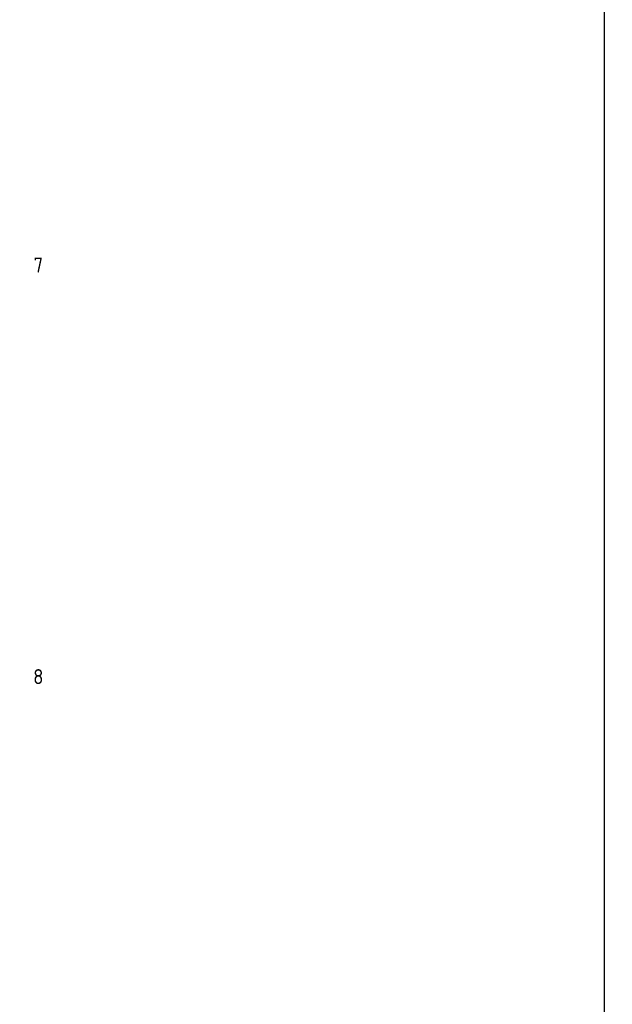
# Model space of a CAD drawing. Header units: millimetres. Extents: x 20872 to 297961, y -293704 to 213007.
# Tile 248 of 256: x 169632 to 180004, y 18148 to 35372. Entities that reach past the tile are written whole.
import ezdxf
from ezdxf.enums import TextEntityAlignment as Align
from ezdxf.xclip import XClip

# ---------------------------------------------------------------- set-up
doc = ezdxf.new("R2010")
doc.units = ezdxf.units.MM
doc.header["$LTSCALE"] = 100
doc.header["$XCLIPFRAME"] = 2
doc.layers.get('Defpoints').update_dxf_attribs({"color": 181})
for name, color, linetype in [('A--T$1A-afwerking', 8, 'Continuous'), ('A--T$7--_stramien', 7, 'Continuous'), ('BURO_lijnen_0.25', 2, 'Continuous'), ('XREFS', 9, 'Continuous')]:
    doc.layers.add(name, color=color, linetype=linetype)
doc.styles.add('BRON standaard', font='isocp.shx')
doc.styles.add('BURO maatvoering', font='isocp.shx')

# ---------------------------------------------------------------- blocks, each defined once
blk = doc.blocks.new('AL_stramlab_01_P03_BV')
at = {"color": 4, "linetype": 'Continuous', "lineweight": -2, "style": 'BRON standaard'}
blk.add_attdef('LABEL', text='', height=350, dxfattribs=at).set_placement((0, 0), align=Align.MIDDLE_CENTER)
blk = doc.blocks.new('stramienlijnen_1')
at = {"layer": 'Defpoints'}
blk.add_lwpolyline([(34736.5, 60859.2), (70727.2, 75), (164884.5, 75), (164884.5, 96950), (130834.5, 96950), (130834.5, 22725), (79641, 22725), (51266.3, 70646.6)], dxfattribs=at)
at = {"layer": 'A--T$7--_stramien', "color": 7, "linetype": 'Continuous', "lineweight": -3}
ref = blk.add_blockref('AL_stramlab_01_P03_BV', (169959.5, 57000), dxfattribs=dict(at, xscale=75, yscale=75, zscale=75))
ref.add_attrib('LABEL', '7', dxfattribs={"layer": '0', "color": 4, "linetype": 'Continuous', "lineweight": -2, "height": 262.5, "style": 'BURO maatvoering'}).set_placement((169959.5, 57000), align=Align.MIDDLE_CENTER)
ref = blk.add_blockref('AL_stramlab_01_P03_BV', (169959.5, 49800), dxfattribs=dict(at, xscale=75, yscale=75, zscale=75))
ref.add_attrib('LABEL', '8', dxfattribs={"layer": '0', "color": 4, "linetype": 'Continuous', "lineweight": -2, "height": 262.5, "style": 'BURO maatvoering'}).set_placement((169959.5, 49800), align=Align.MIDDLE_CENTER)
blk = doc.blocks.new('1e verdieping bestaand leeg')
at = {"layer": 'A--T$7--_stramien'}
blk.add_blockref('stramienlijnen_1', (0, 0), dxfattribs=at)
blk = doc.blocks.new('Glasgevel alleen 1e en 2e')
at = {"color": 1}
for points in [[(165114, 97000), (165114, -155), (70596, -155), (34441, 60906)], [(165104, 97000), (165104, -145), (70602, -145), (34450, 60911)]]:
    blk.add_lwpolyline(points, dxfattribs=at)
blk = doc.blocks.new('2015-11-16 111 tussenverdieping bestaand')
at = {"layer": 'A--T$1A-afwerking'}
blk.add_lwpolyline([(34528, 60913), (51335, 70864), (79685, 22985), (79832, 22901), (129485, 22901), (135915, 12040), (142978, 21914), (130697, 26120), (130675, 97040), (165047, 97015), (165047, 14419), (151364, 19026), (149622, 13150), (163567, 13081), (163475, 1501), (146518, 1360), (146659, 12909), (147031, 12909), (149075, 19828), (145372, 21100), (137265, 9763), (142974, 21), (142974, -73), (70633, -64)], close=True, dxfattribs=at)
at = {"layer": 'A--T$7--_stramien'}
blk.add_blockref('stramienlijnen_1', (0, 0), dxfattribs=at)
at = {"layer": 'BURO_lijnen_0.25'}
blk.add_blockref('Glasgevel alleen 1e en 2e', (0, 0), dxfattribs=at)

msp = doc.modelspace()

# ---------------------------------------------------------------- linework, layer by layer
at = {"layer": 'Defpoints'}
msp.add_lwpolyline([(116766, 56343), (116766, 89763), (179860, 89763), (179860, -12477), (164491, -12477), (116766, 3849)], close=True, dxfattribs=at)

# ---------------------------------------------------------------- block references
at = {"layer": 'XREFS', "color": 32, "true_color": 0xcb7615}
ref = msp.add_blockref('1e verdieping bestaand leeg', (-1, -25920), dxfattribs=at)
XClip(ref).set_block_clipping_path([(116767.0762143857, 82263.1420219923), (116767.0762143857, 115683.1420219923), (179861.0762143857, 115683.1420219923), (179861.0762143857, 13442.9004429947), (164491.5066313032, 13442.9004429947), (116767.0762143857, 29769.3836009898)])
at = {"layer": 'XREFS'}
ref = msp.add_blockref('2015-11-16 111 tussenverdieping bestaand', (14890, 903), dxfattribs=at)
XClip(ref).set_block_clipping_path([(26270.6420343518, 38249.6938797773), (70448.6961398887, 81655.1161930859)])

doc.saveas('drawing.dxf')
